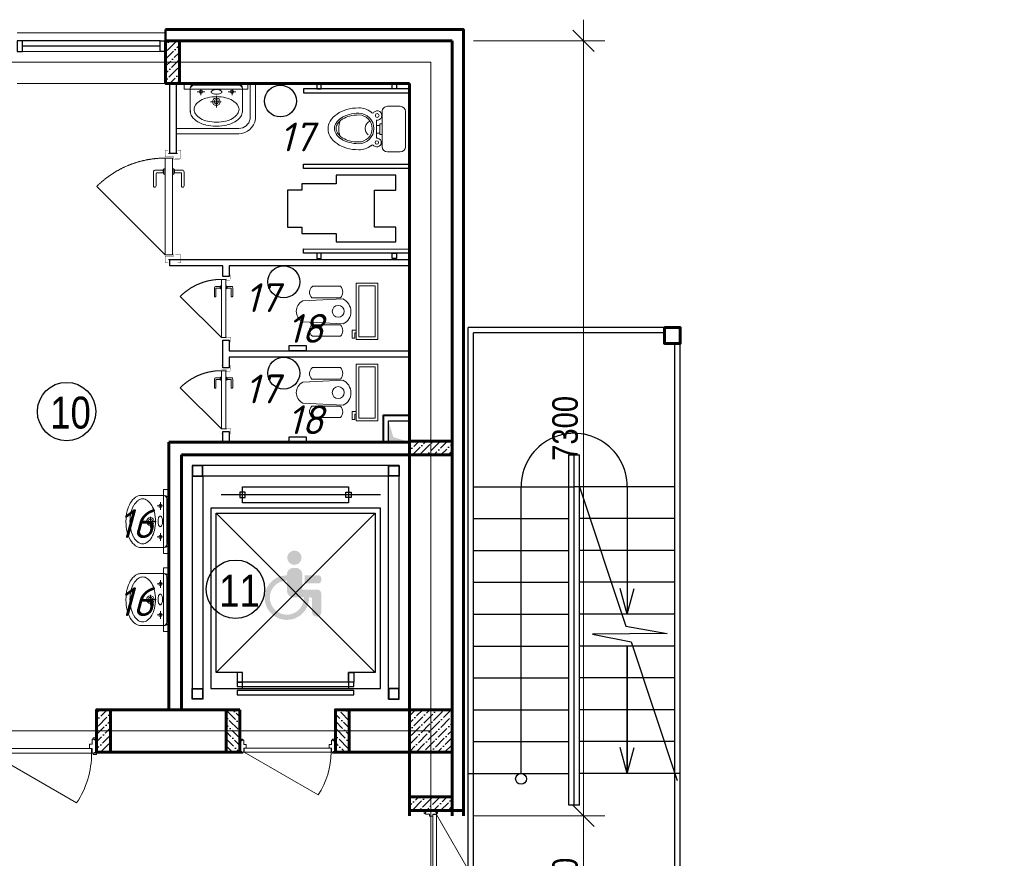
# Model space of a CAD drawing. Header units: millimetres. Extents: x -257011 to 237647566, y 2784933 to 6706507.
# Tile 140 of 256: x 9446608 to 9461863, y 5024255 to 5037242. Entities that reach past the tile are written whole.
import ezdxf

# ---------------------------------------------------------------- set-up
doc = ezdxf.new("R2010")
doc.units = ezdxf.units.MM
doc.header["$LTSCALE"] = 1000
doc.header["$PDMODE"] = 32
doc.header["$PDSIZE"] = 0.3
for name, pattern in [('ACAD_ISO10W100', [18, 12, -3, 0, -3]), ('Beruniy Xref$0$DASHED', [19.05, 12.7, -6.35]), ('штриховая', [0.75, 0.5, -0.25])]:
    doc.linetypes.add(name, pattern=pattern)
for name, color, linetype, lineweight in [('.', 7, 'Continuous', 15), ('Doors', 86, 'Continuous', 13), ('expl', 234, 'Continuous', 13), ('инвалиды', 250, 'Continuous', 40), ('Калонны', 20, 'Continuous', 25), ('Метал', 157, 'Continuous', 30), ('Размеры', 251, 'Continuous', 18), ('сантехника', 252, 'Continuous', 0)]:
    doc.layers.add(name, color=color, linetype=linetype, lineweight=lineweight)
doc.layers.add('АСО-Двери+Окна', color=7, linetype='Continuous', lineweight=20, true_color=0x0d21a0)
doc.layers.add('АСО-стены кирпич 380 мм', color=7, linetype='Continuous', lineweight=35, true_color=0x745739)
doc.styles.get("Standard").update_dxf_attribs({"font": 'ARIALN.TTF'})
doc.dimstyles.new('Санжар', dxfattribs={"dimtxt": 240, "dimasz": 200, "dimexe": 200, "dimexo": 200, "dimgap": 50, "dimtad": 1, "dimdec": 0, "dimtxsty": 'Standard', "dimblk": 'OBLIQUE', "dimcen": 2.5, "dimdle": 200, "dimclrd": 152, "dimclre": 152, "dimclrt": 152, "dimadec": 0, "dimazin": 0, "dimtfac": 1, "dimtdec": 0, "dimtmove": 0, "dimatfit": 3, "dimldrblk": 'OBLIQUE', "dimfxl": 0, "dimlwd": 0, "dimlwe": 0, "dimarcsym": 0})

# ---------------------------------------------------------------- blocks, each defined once
blk = doc.blocks.new('40')
at = {"ltscale": 60}
blk.add_line((16735239.2, -6956029.7), (16735314.3, -6956029.7), dxfattribs=at)
at = {"layer": 'Doors'}
for p, q in [((16734559.3, -6956029.7), (16735148.1, -6955689.8)), ((16735994.2, -6956029.7), (16735405.4, -6955689.8)), ((16734521.7, -6956019.7), (16734548.1, -6956019.7)), ((16734521.7, -6956029.7), (16734521.7, -6956019.7)), ((16734521.7, -6956029.7), (16734521.7, -6956134.6)), ((16734521.7, -6956029.7), (16734536.3, -6956029.7)), ((16734521.7, -6956029.7), (16734521.7, -6956029.7)), ((16734536.3, -6956029.7), (16734536.3, -6956034.4)), ((16734536.3, -6956034.4), (16734540.3, -6956034.4)), ((16734540.3, -6956029.7), (16734555.3, -6956029.7)), ((16734540.3, -6956029.7), (16734540.3, -6956034.4)), ((16734548.1, -6956029.7), (16734548.1, -6956019.7)), ((16734555.3, -6956029.7), (16734555.3, -6956063.3)), ((16734559.3, -6956029.7), (16735239.2, -6956029.7)), ((16734559.3, -6956029.7), (16734559.3, -6956063.3)), ((16735994.2, -6956029.7), (16735314.3, -6956029.7)), ((16735994.2, -6956029.7), (16735994.2, -6956063.3)), ((16735998.2, -6956029.7), (16735998.2, -6956063.3)), ((16736013.2, -6956029.7), (16735998.2, -6956029.7)), ((16736031.7, -6956019.7), (16736005.4, -6956019.7)), ((16736005.4, -6956029.7), (16736005.4, -6956019.7)), ((16736013.2, -6956029.7), (16736013.2, -6956034.4)), ((16736017.2, -6956034.4), (16736013.2, -6956034.4)), ((16736031.7, -6956029.7), (16736017.2, -6956029.7)), ((16736017.2, -6956029.7), (16736017.2, -6956034.4)), ((16736031.7, -6956029.7), (16736031.7, -6956019.7)), ((16736031.7, -6956029.7), (16736031.7, -6956134.6)), ((16736031.7, -6956029.7), (16736031.7, -6956029.7)), ((16734521.7, -6956134.6), (16734536.3, -6956134.6)), ((16734521.7, -6956134.6), (16734536.3, -6956134.6)), ((16734521.7, -6956134.6), (16734521.7, -6956134.6)), ((16734521.7, -6956134.6), (16734521.7, -6956144.7)), ((16734536.3, -6956134.6), (16734536.3, -6956130)), ((16734536.3, -6956130), (16734540.3, -6956130)), ((16734540.3, -6956134.6), (16734540.3, -6956130)), ((16734540.3, -6956134.6), (16734555.3, -6956134.6)), ((16734548.1, -6956134.6), (16734548.1, -6956144.7)), ((16734555.3, -6956063.3), (16735239.2, -6956063.3)), ((16734555.3, -6956096.9), (16734576.4, -6956096.9)), ((16734555.3, -6956096.9), (16734555.3, -6956134.6)), ((16734576.4, -6956063.3), (16734576.4, -6956096.9)), ((16735998.2, -6956063.3), (16734576.4, -6956063.3)), ((16735977.1, -6956063.3), (16735977.1, -6956096.9)), ((16735998.2, -6956096.9), (16735977.1, -6956096.9)), ((16735998.2, -6956096.9), (16735998.2, -6956134.6)), ((16736013.2, -6956134.6), (16735998.2, -6956134.6)), ((16736005.4, -6956134.6), (16736005.4, -6956144.7)), ((16736013.2, -6956134.6), (16736013.2, -6956130)), ((16736017.2, -6956130), (16736013.2, -6956130)), ((16736017.2, -6956134.6), (16736017.2, -6956130)), ((16736031.7, -6956134.6), (16736017.2, -6956134.6)), ((16736031.7, -6956134.6), (16736017.2, -6956134.6)), ((16736031.7, -6956134.6), (16736031.7, -6956134.6)), ((16736031.7, -6956134.6), (16736031.7, -6956144.7)), ((16734521.7, -6956144.7), (16734548.1, -6956144.7)), ((16736031.7, -6956144.7), (16736005.4, -6956144.7))]:
    blk.add_line(p, q, dxfattribs=at)
blk.add_ellipse((16734940.2, -6955962.8), major_axis=(-175.1, 462.6), ratio=0.632541, start_param=4.336202, end_param=5.088576, dxfattribs=at)
at = {"layer": 'Doors', "extrusion": (0, 0, -1)}
blk.add_ellipse((16735613.3, -6955962.8), major_axis=(175.1, 462.6), ratio=0.632541, start_param=4.336202, end_param=5.088576, dxfattribs=at)
blk = doc.blocks.new('iuluiluiliu')
at = {"layer": 'Doors'}
for p, q in [((577356.5, 791372.6), (577356.5, 791341.2)), ((577368.5, 791372.6), (577356.5, 791372.6)), ((577368.5, 791372.6), (577493.5, 791372.6)), ((577368.5, 791372.6), (577368.5, 791355.3)), ((577368.5, 791372.6), (577368.5, 791372.6)), ((577368.5, 791355.3), (577374, 791355.3)), ((577368.5, 791350.5), (577368.5, 791332.6)), ((577368.5, 791350.5), (577374, 791350.5)), ((577374, 791355.3), (577374, 791350.5)), ((577488, 791355.3), (577488, 791350.5)), ((577493.5, 791355.3), (577488, 791355.3)), ((577493.5, 791350.5), (577488, 791350.5)), ((577493.5, 791372.6), (577493.5, 791355.3)), ((577493.5, 791372.6), (577493.5, 791355.3)), ((577493.5, 791372.6), (577493.5, 791372.6)), ((577493.5, 791372.6), (577505.5, 791372.6)), ((577493.5, 791350.5), (577493.5, 791332.6)), ((577505.5, 791372.6), (577505.5, 791341.2)), ((577368.5, 791341.2), (577356.5, 791341.2)), ((577368.5, 791332.6), (577408.5, 791332.6)), ((577368.5, 790417.4), (577368.5, 791327.8)), ((577368.5, 791327.8), (577408.5, 791327.8)), ((577408.5, 791307.5), (577408.5, 791332.6)), ((577408.5, 790412.6), (577408.5, 791307.5)), ((577408.5, 791307.5), (577448.5, 791307.5)), ((577448.5, 791332.6), (577448.5, 791307.5)), ((577448.5, 791332.6), (577493.5, 791332.6)), ((577493.5, 791341.2), (577505.5, 791341.2)), ((577368.5, 790417.4), (576920.8, 791192.9)), ((577356.5, 790372.6), (577356.5, 790404)), ((577368.5, 790404), (577356.5, 790404)), ((577368.5, 790417.4), (577408.5, 790417.4)), ((577368.5, 790412.6), (577408.5, 790412.6)), ((577368.5, 790394.8), (577368.5, 790412.6)), ((577368.5, 790394.8), (577374, 790394.8)), ((577368.5, 790372.6), (577368.5, 790389.9)), ((577368.5, 790389.9), (577374, 790389.9)), ((577374, 790389.9), (577374, 790394.8)), ((577408.5, 790437.8), (577448.5, 790437.8)), ((577448.5, 790412.6), (577448.5, 790437.8)), ((577448.5, 790412.6), (577493.5, 790412.6)), ((577493.5, 790394.8), (577488, 790394.8)), ((577488, 790389.9), (577488, 790394.8)), ((577493.5, 790389.9), (577488, 790389.9)), ((577493.5, 790394.8), (577493.5, 790412.6)), ((577493.5, 790404), (577505.5, 790404)), ((577493.5, 790372.6), (577493.5, 790389.9)), ((577493.5, 790372.6), (577493.5, 790389.9)), ((577505.5, 790372.6), (577505.5, 790404)), ((577368.5, 790372.6), (577356.5, 790372.6)), ((577368.5, 790372.6), (577493.5, 790372.6)), ((577368.5, 790372.6), (577368.5, 790372.6)), ((577493.5, 790372.6), (577493.5, 790372.6)), ((577493.5, 790372.6), (577505.5, 790372.6))]:
    blk.add_line(p, q, dxfattribs=at)
blk.add_arc((577368.5, 790517.4), 810.4, 90, 123.53724, dxfattribs=at)
blk = doc.blocks.new('_Oblique')
at = {"color": 0, "linetype": 'ByBlock', "lineweight": -2}
blk.add_line((-0.5, -0.5), (0.5, 0.5), dxfattribs=at)
blk = doc.blocks.new('*D1990')
at = {"color": 152, "lineweight": 0, "ltscale": 100, "transparency": 16777216}
for p, q in [((9763181.8, 5081172.3), (9763181.8, 5082972.3)), ((9762143.6, 5082772.3), (9763381.8, 5082772.3)), ((9762143.6, 5081372.3), (9763381.8, 5081372.3))]:
    blk.add_line(p, q, dxfattribs=at)
at = {"layer": 'Defpoints', "color": 0, "lineweight": 50, "ltscale": 100, "transparency": 16777216}
for p in [(9761943.6, 5082772.3), (9763181.8, 5082772.3), (9761943.6, 5081372.3)]:
    blk.add_point(p, dxfattribs=at)
at = {"color": 152, "lineweight": 0, "ltscale": 100, "transparency": 16777216, "xscale": 200, "yscale": 200, "zscale": 200}
for p, rotation in [((9763181.8, 5082772.3), 90), ((9763181.8, 5081372.3), 270)]:
    blk.add_blockref('_Oblique', p, dxfattribs=dict(at, rotation=rotation))
at = {"color": 152, "ltscale": 100, "transparency": 16777216, "insert": (9763009.3, 5082072.3), "char_height": 240, "attachment_point": 5, "rotation": 90}
blk.add_mtext('1400', dxfattribs=at)
blk = doc.blocks.new('*D1991')
at = {"color": 152, "lineweight": 0, "ltscale": 100, "transparency": 16777216}
for p, q in [((9763181.8, 5082572.3), (9763181.8, 5090272.3)), ((9762143.6, 5090072.3), (9763381.8, 5090072.3)), ((9762143.6, 5082772.3), (9763381.8, 5082772.3))]:
    blk.add_line(p, q, dxfattribs=at)
at = {"layer": 'Defpoints', "color": 0, "lineweight": 50, "ltscale": 100, "transparency": 16777216}
for p in [(9761943.6, 5090072.3), (9763181.8, 5090072.3), (9761943.6, 5082772.3)]:
    blk.add_point(p, dxfattribs=at)
at = {"color": 152, "lineweight": 0, "ltscale": 100, "transparency": 16777216, "xscale": 200, "yscale": 200, "zscale": 200}
for p, rotation in [((9763181.8, 5090072.3), 90), ((9763181.8, 5082772.3), 270)]:
    blk.add_blockref('_Oblique', p, dxfattribs=dict(at, rotation=rotation))
at = {"color": 152, "ltscale": 100, "transparency": 16777216, "insert": (9763009.3, 5086422.3), "char_height": 240, "attachment_point": 5, "rotation": 90}
blk.add_mtext('7300', dxfattribs=at)
blk = doc.blocks.new('A$C261F7906')
at = {"layer": 'сантехника'}
for p, q in [((31.2, 151.7), (31.2, 417)), ((139.3, 146.3), (139.3, 417)), ((168.7, 60.2), (148.2, 441.9)), ((385.1, 439.1), (364.7, 60.2)), ((394.2, 146.3), (394.2, 417)), ((502.2, 151.7), (502.2, 417))]:
    blk.add_line(p, q, dxfattribs=at)
for points in [[(533.4, 768.4), (533.4, 565.2), (0, 565.2), (0, 768.4)], [(508.4, 743.4), (508.4, 590.2), (25, 590.2), (25, 743.4)]]:
    blk.add_lwpolyline(points, close=True, dxfattribs=at)
blk.add_lwpolyline([(88.9, 565.2), (88.9, 527.1), (12.7, 527.1), (12.7, 552.5), (63.5, 552.5), (63.5, 565.2)], dxfattribs=at)
blk.add_circle((266.7, 394.8), 56.3, dxfattribs=at)
for centre, radius, start, end in [((85.2, 355.2), 82.1, 48.78504, 131.14502), ((448.2, 355.2), 82.1, 48.85498, 131.21496), ((87.6, 195.9), 71.6, 218.08271, 316.17272), ((445.8, 195.9), 71.6, 223.82728, 321.91729)]:
    blk.add_arc(centre, radius, start, end, dxfattribs=at)
for centre, major_axis, ratio, start_param, end_param in [((268.1, 387.4), (-111.3, 70.6), 0.957892, 4.142259, 6.427427), ((266.7, 138), (0, 138), 0.859529, 2.169462, 4.113723)]:
    blk.add_ellipse(centre, major_axis=major_axis, ratio=ratio, start_param=start_param, end_param=end_param, dxfattribs=at)
blk = doc.blocks.new('Раковина')
at = {"layer": 'сантехника'}
for p, q in [((-273, -142), (-273, 109)), ((273, 109), (273, -142)), ((49, 1), (-63, 1)), ((0, -61), (0, 61)), ((-161, -127), (-161, -70)), ((164, -127), (164, -70)), ((-240, -172), (0, -172)), ((0, -192), (-223, -192)), ((-121, -104), (-201, -104)), ((240, -172), (0, -172)), ((223, -192), (0, -192)), ((204, -104), (124, -104))]:
    blk.add_line(p, q, dxfattribs=at)
for centre, radius in [((0, 1), 39.9), ((0, 1), 22.4), ((-161, -104), 17.1), ((164, -104), 17.1)]:
    blk.add_circle(centre, radius, dxfattribs=at)
for centre, radius, start, end in [((-96, 40), 197, 119.663, 143.9722), ((-39, -60), 312, 103.2739, 119.663), ((-2, -218), 475, 90, 103.2739), ((2, -197), 412, 90, 103.2739), ((-2, -218), 475, 89.7855, 90), ((2, -218), 475, 90, 90.2145), ((2, -218), 475, 76.7261, 90), ((2, -197), 412, 76.7261, 90), ((39, -60), 312, 60.337, 76.7261), ((96, 40), 197, 36.0278, 60.337), ((-181, 102), 91.5, 143.9722, 180), ((-154, 81), 79.4, 143.9722, 180), ((-80, 27), 171, 119.663, 143.9722), ((-31, -59), 271, 103.2739, 119.663), ((34, -59), 271, 60.337, 76.7261), ((83, 27), 171, 36.0278, 60.337), ((158, 81), 79.4, 0, 36.0278), ((181, 102), 91.5, 0, 36.0278), ((-181, 102), 91.5, 180, 184.1196), ((-154, 81), 79.4, 180, 216.0278), ((-80, 135), 171, 216.0278, 240.337), ((83, 135), 171, 299.663, 323.9722), ((158, 81), 79.4, 323.9722, 0), ((181, 102), 91.5, 355.8804, 0), ((-31, 222), 271, 240.337, 256.7261), ((2, 359), 412, 256.7261, 270), ((-43, -103), 11.5, 136.143, 180), ((-43, -103), 11.5, 180, 223.857), ((-22, -123), 40.8, 113.3198, 136.143), ((-8, -156), 76.8, 100.124, 113.3198), ((2, -209), 130, 90, 100.124), ((2, 359), 412, 270, 283.2739), ((2, -209), 130, 79.876, 90), ((11, -156), 76.8, 66.6802, 79.876), ((25, -123), 40.8, 43.857, 66.6802), ((46, -103), 11.5, 0, 43.857), ((46, -103), 11.5, 316.143, 0), ((34, 222), 271, 283.2739, 299.663), ((-236, -135), 37.1, 180, 270), ((-223, -142), 50, 180, 270), ((-22, -82), 40.8, 223.857, 246.6802), ((-8, -49), 76.8, 246.6802, 259.876), ((2, 3), 130, 259.876, 270), ((2, 3), 130, 270, 280.124), ((11, -49), 76.8, 280.124, 293.3198), ((25, -82), 40.8, 293.3198, 316.143), ((223, -142), 50, 270, 0), ((236, -135), 37.1, 270, 0)]:
    blk.add_arc(centre, radius, start, end, dxfattribs=at)
blk = doc.blocks.new('*U1481')
at = {"color": 0, "linetype": 'Beruniy Xref$0$DASHED'}
blk.add_line((-193.5, 2.5), (-141.88, 54.12), dxfattribs=at)
at = {"color": 0}
for p, q in [((-131, 11.3), (-141.5, 11.3)), ((-141.5, 9.3), (-132, 9.3)), ((-131.5, 8.8), (-131.5, 4.1)), ((-129.5, 4.1), (-129.5, 9.8)), ((-197, 0), (-197, -6.86)), ((-132.5, 2.5), (-132.5, 3.5)), ((-132.5, 3.5), (-128.5, 3.5)), ((-128.5, 2.5), (-132.5, 2.5)), ((-132, 3.6), (-132, 3.5)), ((-129.5, 4.1), (-131.5, 4.1)), ((-129, 3.5), (-129, 3.6)), ((-128.5, 3.5), (-128.5, 2.5)), ((-117, 0), (-117, -6.86)), ((-132.5, -3), (-132.5, -4)), ((-132.5, -4), (-128.5, -4)), ((-132, -4.1), (-132, -4)), ((-131.5, -9.3), (-131.5, -4.6)), ((-129.5, -4.6), (-131.5, -4.6)), ((-129.5, -4.6), (-129.5, -10.3)), ((-129, -4), (-129, -4.1)), ((-128.5, -4), (-128.5, -3)), ((-141.5, -9.8), (-132, -9.8)), ((-131, -11.8), (-141.5, -11.8))]:
    blk.add_line(p, q, dxfattribs=at)
at = {"color": 0, "const_width": 0.2}
for points in [[(-199.5, 0), (-199.5, 2.5), (-194.5, 2.5), (-194.5, -4), (-192.5, -4), (-192.5, -8.5)], [(-114.5, 0), (-114.5, 2.5), (-119.5, 2.5), (-119.5, -4), (-121.5, -4), (-121.5, -8.5)], [(-193.5, -5), (-193.5, -9.36), (-199.5, -9.36), (-199.5, -6.86)], [(-120.5, -5), (-120.5, -9.36), (-114.5, -9.36), (-114.5, -6.86)]]:
    blk.add_lwpolyline(points, dxfattribs=at)
at = {"color": 0}
blk.add_lwpolyline([(-193.5, -3), (-193.5, 2.5), (-120.5, 2.5), (-120.5, -3), (-193.5, -3)], dxfattribs=at)
at = {"color": 0, "linetype": 'Beruniy Xref$0$DASHED'}
blk.add_arc((-193.5, 2.5), 73, 0, 45, dxfattribs=at)
at = {"color": 0}
for centre, radius, start, end in [((-141.5, 10.3), 1, 90, 270), ((-132, 8.8), 0.5, 0, 90), ((-131, 9.8), 1.5, 0, 90), ((-131.5, 3.6), 0.5, 90, 180), ((-129.5, 3.6), 0.5, 0, 90), ((-131.5, -4.1), 0.5, 180, 270), ((-129.5, -4.1), 0.5, 270, 0), ((-141.5, -10.8), 1, 90, 270), ((-132, -9.3), 0.5, 270, 0), ((-131, -10.3), 1.5, 270, 0)]:
    blk.add_arc(centre, radius, start, end, dxfattribs=at)
blk = doc.blocks.new('42')
at = {"layer": 'сантехника', "lineweight": 15, "ltscale": 5}
for p, q in [((16810563.9, -7009132.9), (16810563.9, -7008802.9)), ((16810563.9, -7009132.9), (16810563.9, -7008802.9)), ((16810613.9, -7008752.9), (16810733.9, -7008752.9)), ((16810613.9, -7008752.9), (16810733.9, -7008752.9)), ((16810783.9, -7008802.9), (16810783.9, -7009132.9)), ((16810783.9, -7008802.9), (16810783.9, -7009132.9)), ((16810836.8, -7008930.3), (16810836.8, -7008883.1)), ((16810836.8, -7008930.3), (16810836.8, -7008883.1)), ((16810783.9, -7008918.1), (16810804.6, -7008918.1)), ((16810783.9, -7009017.7), (16810783.9, -7008918.1)), ((16810783.9, -7008918.1), (16810804.6, -7008918.1)), ((16810783.9, -7009017.7), (16810783.9, -7008918.1)), ((16810804.6, -7008918.1), (16810804.6, -7008930.3)), ((16810804.6, -7008918.1), (16810804.6, -7008930.3)), ((16810804.6, -7008930.3), (16810836.8, -7008930.3)), ((16810804.6, -7008930.3), (16810804.6, -7009002)), ((16810804.6, -7008930.3), (16810836.8, -7008930.3)), ((16810804.6, -7008930.3), (16810804.6, -7009002)), ((16810836.8, -7009002), (16810836.8, -7008930.3)), ((16810836.8, -7009002), (16810836.8, -7008930.3)), ((16810804.6, -7009017.7), (16810783.9, -7009017.7)), ((16810804.6, -7009017.7), (16810783.9, -7009017.7)), ((16810804.6, -7009002), (16810804.6, -7009017.7)), ((16810838.9, -7009002), (16810804.6, -7009002)), ((16810804.6, -7009002), (16810804.6, -7009017.7)), ((16810838.9, -7009002), (16810804.6, -7009002)), ((16810836.8, -7009053.1), (16810836.8, -7009002)), ((16810836.8, -7009053.1), (16810836.8, -7009002)), ((16810733.9, -7009182.9), (16810613.9, -7009182.9)), ((16810733.9, -7009182.9), (16810613.9, -7009182.9))]:
    blk.add_line(p, q, dxfattribs=at)
for centre, radius in [((16810833.5, -7008841.6), 16.8), ((16810833.5, -7008841.6), 16.8), ((16810829.9, -7009096.1), 17.7), ((16810829.9, -7009096.1), 17.7)]:
    blk.add_circle(centre, radius, dxfattribs=at)
for centre, radius, start, end in [((16810613.9, -7008802.9), 50, 90, 180), ((16810613.9, -7008802.9), 50, 90, 180), ((16810733.9, -7008802.9), 50, 0, 90), ((16810733.9, -7008802.9), 50, 0, 90), ((16810833.5, -7008841.6), 41.7, 46.35612, 274.52336), ((16810833.5, -7008841.6), 41.7, 46.35612, 274.52336), ((16811005, -7008970.5), 197.2, 90, 126.62756), ((16811005, -7008970.5), 197.2, 90, 126.62756), ((16811005, -7008970.5), 197.2, 90, 126.62756), ((16811005, -7008970.5), 197.2, 90, 126.62756), ((16811005, -7009191.7), 418.4, 74.15338, 90), ((16811005, -7009191.7), 418.4, 74.15338, 90), ((16811005, -7009191.7), 418.4, 74.15338, 90), ((16811005, -7009191.7), 418.4, 74.15338, 90), ((16811035.9, -7009082.9), 305.2, 55.5781, 74.15338), ((16811005, -7008974.1), 143.4, 90, 270), ((16811005, -7008974.1), 143.4, 90, 270), ((16810875.1, -7008804), 14.8, 210.13159, 329.86841), ((16810875.1, -7008804), 14.8, 210.13159, 329.86841), ((16811005, -7008974.1), 127.3, 90, 270), ((16811005, -7008974.1), 127.3, 90, 270), ((16811005, -7009191.8), 361.1, 75.39607, 90), ((16811005, -7009191.8), 361.1, 75.39607, 90), ((16811005, -7009199), 352.3, 76.03958, 90), ((16811005, -7009199), 352.3, 76.03958, 90), ((16811032.6, -7009088), 237.8, 59.02951, 76.03958), ((16811032.6, -7009088), 237.8, 59.02951, 76.03958), ((16811033, -7009084.4), 250.1, 57.82878, 75.39607), ((16811033, -7009084.4), 250.1, 57.82878, 75.39607), ((16811074.6, -7009017.9), 156.2, 34.61235, 59.02951), ((16811074.6, -7009017.9), 156.2, 34.61235, 59.02951), ((16811075.6, -7009016.6), 170.1, 33.36464, 57.82878), ((16811075.6, -7009016.6), 170.1, 33.36464, 57.82878), ((16811083.1, -7009014), 221.7, 31.15077, 55.5781), ((16810858.9, -7008981.6), 86.5, 26.34532, 50.08984), ((16810858.9, -7008981.6), 86.5, 26.34532, 50.08984), ((16810873.2, -7008974.5), 70.5, 0, 26.34532), ((16810873.2, -7008974.5), 70.5, 0, 26.34532), ((16810873.2, -7008974.5), 70.5, 333.65468, 0), ((16810873.2, -7008974.5), 70.5, 333.65468, 0), ((16810980.2, -7008972.3), 213, 339.99951, 18.48455), ((16810980.2, -7008972.3), 213, 339.99951, 18.48455), ((16811138.2, -7008974.1), 78.9, 0, 34.61235), ((16811138.2, -7008974.1), 78.9, 0, 34.61235), ((16811138.2, -7008974.1), 78.9, 325.38765, 0), ((16811138.2, -7008974.1), 78.9, 325.38765, 0), ((16811140.3, -7008974.1), 92.6, 0, 33.36464), ((16811140.3, -7008974.1), 92.6, 0, 33.36464), ((16811140.3, -7008974.1), 92.6, 326.63536, 0), ((16811140.3, -7008974.1), 92.6, 326.63536, 0), ((16811155.1, -7008970.5), 137.7, 0, 31.15077), ((16811155.1, -7008970.5), 137.7, 328.84923, 0), ((16810829.9, -7009096.1), 43.6, 80.82075, 316.57286), ((16810829.9, -7009096.1), 43.6, 80.82075, 316.57286), ((16810849.6, -7008956.3), 101, 299.23771, 309.91016), ((16810849.6, -7008956.3), 101, 299.23771, 309.91016), ((16810858.9, -7008967.4), 86.5, 309.91016, 333.65468), ((16810858.9, -7008967.4), 86.5, 309.91016, 333.65468), ((16811032.6, -7008860.1), 237.8, 283.96042, 300.97049), ((16811032.6, -7008860.1), 237.8, 283.96042, 300.97049), ((16811033, -7008863.7), 250.1, 284.60393, 302.17122), ((16811033, -7008863.7), 250.1, 284.60393, 302.17122), ((16811074.6, -7008930.2), 156.2, 300.97049, 325.38765), ((16811074.6, -7008930.2), 156.2, 300.97049, 325.38765), ((16811075.6, -7008931.5), 170.1, 302.17122, 326.63536), ((16811075.6, -7008931.5), 170.1, 302.17122, 326.63536), ((16811083.1, -7008927), 221.7, 304.4219, 328.84923), ((16811083.1, -7008927), 221.7, 304.4219, 328.84923), ((16810613.9, -7009132.9), 50, 180, 270), ((16810613.9, -7009132.9), 50, 180, 270), ((16810733.9, -7009132.9), 50, 270, 0), ((16810733.9, -7009132.9), 50, 270, 0), ((16810873.9, -7009130.9), 13.6, 20.6387, 159.3613), ((16810873.9, -7009130.9), 13.6, 20.6387, 159.3613), ((16811005, -7008970.5), 197.2, 233.37244, 270), ((16811005, -7008970.5), 197.2, 233.37244, 270), ((16811005, -7008749.1), 352.3, 270, 283.96042), ((16811005, -7008749.1), 352.3, 270, 283.96042), ((16811005, -7008756.3), 361.1, 270, 284.60393), ((16811005, -7008756.3), 361.1, 270, 284.60393), ((16811005, -7008749.3), 418.4, 270, 285.84662), ((16811005, -7008749.3), 418.4, 270, 285.84662), ((16811035.9, -7008858.1), 305.2, 285.84662, 304.4219), ((16811035.9, -7008858.1), 305.2, 285.84662, 304.4219)]:
    blk.add_arc(centre, radius, start, end, dxfattribs=at)
at = {"layer": 'сантехника', "lineweight": 5}
for centre, radius, start, end in [((16811035.9, -7009082.9), 305.2, 55.5781, 74.15338), ((16811083.1, -7009014), 221.7, 31.15077, 55.5781)]:
    blk.add_arc(centre, radius, start, end, dxfattribs=at)
blk = doc.blocks.new('ergerddd')
at = {"ltscale": 100}
for p, q in [((-561938.1, 1436587.7), (-561500.4, 1435274.4)), ((-561500.4, 1435274.4), (-561110.4, 1435205.3)), ((-561110.4, 1435205.3), (-561814.4, 1435198.2)), ((-561814.4, 1435198.2), (-561451.5, 1435127.9)), ((-561451.5, 1435127.9), (-561016.1, 1433821.8))]:
    blk.add_line(p, q, dxfattribs=at)
at = {"layer": 'expl', "lineweight": 30}
for p, q in [((-561488.1, 1435387.7), (-561555.3, 1435630.7)), ((-561488.1, 1435387.7), (-561420.9, 1435630.7)), ((-561488.1, 1433887.7), (-561488.1, 1435087.7)), ((-561488.1, 1433887.7), (-561555.3, 1434130.7)), ((-561488.1, 1433887.7), (-561420.9, 1434130.7))]:
    blk.add_line(p, q, dxfattribs=at)
blk = doc.blocks.new('werfsdsss')
at = {"ltscale": 100}
for p, q in [((-579749.3, 1431155.2), (-579749.3, 1437355.2)), ((-577749.3, 1437355.2, 0), (-579749.3, 1437355.2, 0)), ((-579699.3, 1433155.2), (-579699.3, 1437305.2)), ((-577899.3, 1437305.2, 0), (-579699.3, 1437305.2, 0)), ((-577749.3, 1431155.2, 0), (-577749.3, 1437355.2, 0)), ((-577799.3, 1431305.2, 0), (-577799.3, 1437205.2, 0)), ((-578799.3, 1432855.2), (-578799.3, 1436155.2)), ((-578799.3, 1436155.2, 0), (-578699.3, 1436155.2, 0)), ((-578749.3, 1432855.2), (-578749.3, 1436155.2)), ((-578699.3, 1432855.2), (-578699.3, 1436155.2)), ((-579699.3, 1435855.2), (-578799.3, 1435855.2)), ((-578799.3, 1435855.2), (-578749.3, 1435855.2)), ((-578699.3, 1435855.2), (-578749.3, 1435855.2)), ((-577799.3, 1435855.2), (-578699.3, 1435855.2)), ((-579699.3, 1435555.2), (-578799.3, 1435555.2)), ((-577799.3, 1435555.2), (-578699.3, 1435555.2)), ((-579699.3, 1435255.2), (-578799.3, 1435255.2)), ((-577799.3, 1435255.2), (-578699.3, 1435255.2)), ((-579699.3, 1434955.2), (-578799.3, 1434955.2)), ((-577799.3, 1434955.2), (-578699.3, 1434955.2)), ((-579699.3, 1434655.2), (-578799.3, 1434655.2)), ((-577799.3, 1434655.2), (-578699.3, 1434655.2)), ((-579699.3, 1434355.2), (-578799.3, 1434355.2)), ((-577799.3, 1434355.2), (-578699.3, 1434355.2)), ((-579699.3, 1434055.2), (-578799.3, 1434055.2)), ((-577799.3, 1434055.2), (-578699.3, 1434055.2)), ((-579699.3, 1433755.2), (-578799.3, 1433755.2)), ((-577799.3, 1433755.2), (-578699.3, 1433755.2)), ((-579699.3, 1433455.2), (-578799.3, 1433455.2)), ((-577799.3, 1433455.2), (-578699.3, 1433455.2)), ((-579749.3, 1433155.2), (-578799.3, 1433155.2)), ((-579699.3, 1431205.2), (-579699.3, 1433155.2)), ((-577749.3, 1433155.2), (-578699.3, 1433155.2)), ((-578699.3, 1432855.2), (-578799.3, 1432855.2)), ((-579699.3, 1431205.2), (-577899.3, 1431205.2)), ((-579749.3, 1431155.2), (-577749.3, 1431155.2))]:
    blk.add_line(p, q, dxfattribs=at)
at = {"layer": 'expl', "lineweight": 30}
for p, q in [((-579249.3, 1433155.2), (-579249.3, 1435855.2)), ((-578249.3, 1435855.2), (-578249.3, 1434655.2)), ((-578249.3, 1434355.2), (-578249.3, 1433155.2)), ((-578249.3, 1433155.2), (-578316.4, 1433398.2)), ((-578249.3, 1433155.2), (-578182.1, 1433398.2))]:
    blk.add_line(p, q, dxfattribs=at)
blk.add_circle((-579249.3, 1433103.8), 51.4, dxfattribs=at)
blk.add_arc((-578749.3, 1435858.9, 0), 500, 359.57578, 180.42422, dxfattribs=at)
at = {"layer": 'Размеры', "lineweight": 60, "ltscale": 5, "elevation": 0}
blk.add_lwpolyline([(-577899.3, 1437355.2), (-577899.3, 1437205.2), (-577749.3, 1437205.2), (-577749.3, 1437355.2)], close=True, dxfattribs=at)
at = {"layer": 'Размеры', "lineweight": 60, "ltscale": 5}
blk.add_lwpolyline([(-577899.3, 1431305.2), (-577899.3, 1431155.2), (-577749.3, 1431155.2), (-577749.3, 1431305.2)], close=True, dxfattribs=at)
at = {"lineweight": 60}
blk.add_blockref('ergerddd', (-16761.2, -732.5), dxfattribs=at)
blk = doc.blocks.new('njmghn')
at = {"layer": '.', "lineweight": 60, "ltscale": 100}
h = blk.add_hatch(color=251, dxfattribs=at)
h.dxf.hatch_style = 1
h.paths.add_polyline_path([(9761543.6, 5086293.5), (9761343.6, 5086292.3), (9761343.6, 5086492.3), (9761389.6, 5086340.3)])
at = {"ltscale": 100}
h = blk.add_hatch(dxfattribs=at)
h.set_pattern_fill('ANSI36', color=256, scale=15, style=0)
h.set_pattern_definition([(45, (9868315.847, 4354172.813), (25.2569703, 92.6088912), [119.0625, -23.8125, 0, -23.8125])])
h.paths.add_polyline_path([(9759373.6, 5090072.3), (9759243.6, 5090072.3), (9759243.6, 5089672.3), (9759373.6, 5089672.3)])
h = blk.add_hatch(dxfattribs=at)
h.set_pattern_fill('ANSI36', color=256, scale=15, style=0)
h.set_pattern_definition([(45, (9743850, 3846885.33), (25.2569703, 92.6088912), [119.0625, -23.8125, 0, -23.8125])])
h.paths.add_polyline_path([(9761943.6, 5086302.3), (9761943.6, 5086172.3), (9761543.6, 5086172.3), (9761543.6, 5086302.3)])
h = blk.add_hatch(dxfattribs=at)
h.set_pattern_fill('ANSI36', color=256, scale=15, style=0)
h.set_pattern_definition([(45, (9873995.847, 4349963.28), (25.2569703, 92.6088912), [119.0625, -23.8125, 0, -23.8125])])
h.paths.add_polyline_path([(9758593.6, 5083372.3), (9758723.6, 5083372.3), (9758723.6, 5083772.3), (9758593.6, 5083772.3)])
h = blk.add_hatch(dxfattribs=at)
h.set_pattern_fill('ANSI36', color=256, scale=15, angle=270, style=0)
h.set_pattern_definition([(315, (8499871.655, 5160917.02), (92.6088912, -25.2569703), [119.0625, -23.8125, 0, -23.8125])])
h.paths.add_polyline_path([(9759813.6, 5083772.3), (9759943.6, 5083772.3), (9759943.6, 5083372.3), (9759813.6, 5083372.3)])
h = blk.add_hatch(dxfattribs=at)
h.set_pattern_fill('ANSI36', color=256, scale=15, angle=270, style=0)
h.set_pattern_definition([(315, (8501201.655, 5160917.02), (92.6088912, -25.2569703), [119.0625, -23.8125, 0, -23.8125])])
h.paths.add_polyline_path([(9760843.6, 5083772.3), (9760973.6, 5083772.3), (9760973.6, 5083372.3), (9760843.6, 5083372.3)])
h = blk.add_hatch(dxfattribs=at)
h.set_pattern_fill('ANSI36', color=256, scale=15, style=0)
h.set_pattern_definition([(45, (-7310218.965, 14266602.263), (25.25697034, 92.60889125), [119.0625, -23.8125, 0, -23.8125])])
h.paths.add_polyline_path([(9761943.6, 5083772.3), (9761543.6, 5083772.3), (9761543.6, 5083372.3), (9761943.6, 5083372.3)])
h = blk.add_hatch(dxfattribs=at)
h.set_pattern_fill('ANSI36', color=256, scale=15, style=0)
h.set_pattern_definition([(45, (9747250, 3848420.33), (25.2569703, 92.6088912), [119.0625, -23.8125, 0, -23.8125])])
h.paths.add_polyline_path([(9761543.6, 5082822.3), (9761543.6, 5082952.3), (9761943.6, 5082952.3), (9761943.6, 5082822.3)])
at = {"layer": 'инвалиды', "lineweight": 0, "ltscale": 200, "true_color": 0xfab905}
h = blk.add_hatch(color=40, dxfattribs=at)
h.paths.add_polyline_path([(9760387.6, 5085047.9, -0.414214), (9760447.6, 5085107.9), (9760471.6, 5085107.9, -0.414214), (9760531.6, 5085047.9), (9760531.6, 5084904.1), (9760672.2, 5084904.1, -0.414214), (9760709.7, 5084866.6), (9760709.7, 5084687.7, -0.414214), (9760672.2, 5084650.2), (9760662, 5084650.2, -0.414214), (9760624.5, 5084687.7), (9760624.5, 5084815.6, 0.414214), (9760609.5, 5084830.6), (9760447.6, 5084830.6, -0.414214), (9760387.6, 5084890.6)])
h.paths.add_polyline_path([(9760555.1, 5085038.9), (9760681, 5085038.9, -0.414214), (9760711, 5085008.9), (9760711, 5084991.7, -0.414214), (9760681, 5084961.7), (9760555.1, 5084961.7)])
h.paths.add_polyline_path([(9760387.6, 5085038), (9760387.6, 5084988.5, 2.454646), (9760546.8, 5084830.6), (9760596.2, 5084830.6, -2.445012)])
h.paths.add_polyline_path([(9760389.9, 5085204.1, -1), (9760524.9, 5085204.1, -1)])
at = {"lineweight": 9, "ltscale": 100}
for p, q in [((9759243.6, 5090147.3), (9757843.6, 5090147.3)), ((9759243.6, 5089672.3), (9757843.6, 5089672.3))]:
    blk.add_line(p, q, dxfattribs=at)
at = {"color": 251, "lineweight": 50, "ltscale": 100, "true_color": 0x4a4a4a}
blk.add_line((9759243.6, 5090072.3), (9759243.6, 5090179.3), dxfattribs=at)
at = {"color": 5}
for p, q in [((9759193.6, 5090072.3), (9757893.6, 5090072.3)), ((9759193.6, 5090022.3), (9757893.6, 5090022.3))]:
    blk.add_line(p, q, dxfattribs=at)
at = {"lineweight": 60, "ltscale": 100}
for p, q in [((9761943.6, 5090072.3), (9759243.6, 5090072.3)), ((9759243.6, 5089672.3), (9759243.6, 5090072.3)), ((9761943.6, 5082772.3), (9761943.6, 5090072.3)), ((9761543.6, 5089672.3), (9759243.6, 5089672.3)), ((9761543.6, 5082772.3), (9761543.6, 5089672.3)), ((9761543.6, 5086292.3), (9759273.6, 5086292.3)), ((9759273.6, 5086292.3), (9759273.6, 5083772.3)), ((9761543.6, 5086172.3), (9759393.6, 5086172.3)), ((9759393.6, 5086172.3), (9759393.6, 5083772.3)), ((9758593.6, 5083772.3), (9759943.6, 5083772.3)), ((9758593.6, 5083772.3), (9758593.6, 5083372.3)), ((9759943.6, 5083772.3), (9759943.6, 5083372.3)), ((9759943.6, 5083372.3), (9759943.6, 5083772.3)), ((9760843.6, 5083372.3), (9760843.6, 5083772.3)), ((9760973.6, 5083772.3), (9761543.6, 5083772.3)), ((9758593.6, 5083372.3), (9759943.6, 5083372.3)), ((9760973.6, 5083372.3), (9761543.6, 5083372.3)), ((9761943.6, 5082822.3), (9761543.6, 5082822.3))]:
    blk.add_line(p, q, dxfattribs=at)
at = {"color": 5, "lineweight": 0}
blk.add_line((9759193.6, 5089972.3), (9757893.6, 5089972.3), dxfattribs=at)
at = {"color": 1, "linetype": 'ACAD_ISO10W100', "lineweight": 9, "ltscale": 100}
for p, q in [((9761743.6, 5089872.3), (9734743.6, 5089872.3)), ((9761743.6, 5089872.3), (9761743.6, 5074272.3)), ((9761743.6, 5083572.3), (9734743.6, 5083572.3))]:
    blk.add_line(p, q, dxfattribs=at)
at = {"color": 252, "lineweight": 60, "ltscale": 100}
for points in [[(9762050.6, 5082772.3), (9762050.6, 5090179.3), (9759243.6, 5090179.3)], [(9762050.6, 5082822.3), (9761943.6, 5082822.3)]]:
    blk.add_lwpolyline(points, dxfattribs=at)
at = {"color": 32, "lineweight": 30, "ltscale": 100}
blk.add_lwpolyline([(9762043.6, 5082772.3), (9762043.6, 5090172.3), (9759243.6, 5090172.3)], dxfattribs=at)
at = {"color": 5}
for points in [[(9757843.6, 5089972.3), (9757893.6, 5089972.3), (9757893.6, 5090072.3), (9757843.6, 5090072.3)], [(9759243.6, 5089972.3), (9759193.6, 5089972.3), (9759193.6, 5090072.3), (9759243.6, 5090072.3)]]:
    blk.add_lwpolyline(points, close=True, dxfattribs=at)
at = {"lineweight": 0, "ltscale": 100}
for points in [[(9760019.7, 5089618.5), (9760019.7, 5089668.5), (9759419.7, 5089668.5), (9759419.7, 5089618.5)], [(9759273.6, 5085845.3), (9759223.6, 5085845.3), (9759223.6, 5085245.3), (9759273.6, 5085245.3)], [(9759273.6, 5085109.9), (9759223.6, 5085109.9), (9759223.6, 5084509.9), (9759273.6, 5084509.9)]]:
    blk.add_lwpolyline(points, close=True, dxfattribs=at)
for points in [[(9760040.1, 5089672.3), (9760040.1, 5089337.1)], [(9760090.1, 5089672.3), (9760090.1, 5089337.1)], [(9759343.6, 5089248.1), (9759933.9, 5089248.1)], [(9759343.6, 5089198.1), (9759933.9, 5089198.1)]]:
    blk.add_lwpolyline(points, dxfattribs=at)
for points in [[(9761543.5, 5089622.3), (9760543.6, 5089622.2), (9760543.6, 5089582.2), (9761543.5, 5089582.3)], [(9760668.8, 5089622.3), (9760708.8, 5089622.3), (9760708.8, 5089672.3), (9760668.8, 5089672.3)], [(9761418.2, 5089622.3), (9761378.2, 5089622.3), (9761378.2, 5089672.3), (9761418.2, 5089672.3)], [(9761543.5, 5088870.7), (9760543.6, 5088870.8), (9760543.6, 5088910.8), (9761543.5, 5088910.7)], [(9761543.5, 5088072.2), (9760543.6, 5088072.4), (9760543.6, 5088112.4), (9761543.5, 5088112.2)], [(9760668.8, 5088022.2), (9760708.8, 5088022.2), (9760708.8, 5088072.2), (9760668.8, 5088072.2)], [(9761418.2, 5088022.2), (9761378.2, 5088022.2), (9761378.2, 5088072.2), (9761418.2, 5088072.2)]]:
    blk.add_lwpolyline(points, close=True)
at = {"linetype": 'штриховая', "ltscale": 7}
blk.add_lwpolyline([(9760393.6, 5088317.9), (9760526.9, 5088317.9), (9760526.9, 5088258.2), (9760849.8, 5088258.2), (9760849.8, 5088178.6), (9761413.6, 5088178.6), (9761413.6, 5088317.9), (9761213.6, 5088317.9), (9761213.6, 5088667.9), (9761413.6, 5088667.9), (9761413.6, 5088807.2), (9760849.8, 5088807.2), (9760849.8, 5088727.6), (9760526.9, 5088727.6), (9760526.9, 5088667.9), (9760393.6, 5088667.9)], close=True, dxfattribs=at)
at = {"ltscale": 100}
for points in [[(9760408.9, 5087152.3), (9760408.9, 5087202.3), (9760568.9, 5087202.3), (9760568.9, 5087152.3)], [(9761543.6, 5086292.3), (9761343.6, 5086292.3), (9761343.6, 5086492.3), (9761543.6, 5086492.3)], [(9760408.9, 5086292.3), (9760408.9, 5086342.3), (9760568.9, 5086342.3), (9760568.9, 5086292.3)]]:
    blk.add_lwpolyline(points, close=True, dxfattribs=at)
at = {"color": 116, "lineweight": 40, "ltscale": 100, "true_color": 0x136734}
blk.add_lwpolyline([(9761543.6, 5086542.3), (9761293.6, 5086542.3), (9761293.6, 5086292.3)], dxfattribs=at)
at = {"color": 46, "lineweight": 25}
for points in [[(9761443.6, 5083872.3), (9761443.6, 5086072.3), (9759493.6, 5086072.3), (9759493.6, 5083972.3)], [(9761343.6, 5083872.3), (9761343.6, 5085972.3), (9759593.6, 5085972.3), (9759593.6, 5083972.3)]]:
    blk.add_lwpolyline(points, dxfattribs=at)
at = {"color": 0, "ltscale": 100}
for points in [[(9761268.6, 5085797.3), (9759768.6, 5085797.3)], [(9759968.6, 5083972.3), (9759968.6, 5084122.3), (9759718.6, 5084122.3), (9759718.6, 5085622.3), (9761218.6, 5085622.3), (9761218.6, 5084122.3), (9760968.6, 5084122.3), (9760968.6, 5083972.3)], [(9761218.6, 5085622.3), (9759718.6, 5084122.3)], [(9761218.6, 5084122.3), (9759718.6, 5085622.3)]]:
    blk.add_lwpolyline(points, dxfattribs=at)
for points in [[(9759993.6, 5085772.3), (9759993.6, 5085822.3), (9759943.6, 5085822.3), (9759943.6, 5085772.3)], [(9759968.6, 5085722.3), (9759968.6, 5085872.3), (9760968.6, 5085872.3), (9760968.6, 5085722.3)], [(9760943.6, 5085772.3), (9760943.6, 5085822.3), (9760993.6, 5085822.3), (9760993.6, 5085772.3)], [(9759668.6, 5083972.3), (9761268.6, 5083972.3), (9761268.6, 5085672.3), (9759668.6, 5085672.3)], [(9759918.6, 5084032.3), (9759968.6, 5084032.3), (9759968.6, 5084122.3), (9759918.6, 5084122.3)], [(9761018.6, 5084032.3), (9760968.6, 5084032.3), (9760968.6, 5084122.3), (9761018.6, 5084122.3)], [(9761018.6, 5084032.3), (9759918.6, 5084032.3), (9759918.6, 5083992.3), (9761018.6, 5083992.3)], [(9761018.6, 5083952.3), (9759918.6, 5083952.3), (9759918.6, 5083912.3), (9761018.6, 5083912.3)]]:
    blk.add_lwpolyline(points, close=True, dxfattribs=at)
at = {"ltscale": 100}
for centre in [(9760325.8, 5089506.2), (9760357.2, 5087803), (9760357.2, 5086943)]:
    blk.add_circle(centre, 150, dxfattribs=at)
at = {"lineweight": 0, "ltscale": 100}
for centre, radius, start, end in [((9759931.8, 5089358.4), 110.4, 271.07834, 348.85672), ((9759932.3, 5089357.1), 159.1, 270.57238, 352.76255)]:
    blk.add_arc(centre, radius, start, end, dxfattribs=at)
at = {"layer": 'expl', "lineweight": 30}
for centre in [(9758310.4, 5086581), (9759902, 5084907.2)]:
    blk.add_circle(centre, 275.1, dxfattribs=at)
at = {"layer": 'АСО-стены кирпич 380 мм', "color": 5, "lineweight": 25}
for points in [[(9759343.6, 5089672.3), (9759343.6, 5089012.3), (9759283.6, 5089012.3)], [(9759283.6, 5089012.3), (9759283.6, 5089672.3)], [(9759783.6, 5086292.3), (9759783.6, 5086392.3), (9759843.6, 5086392.3), (9759843.6, 5086292.3)]]:
    blk.add_lwpolyline(points, dxfattribs=at)
for points in [[(9759283.6, 5088012.3), (9761543.6, 5088012.3), (9761543.6, 5087952.3), (9759843.6, 5087952.3), (9759843.6, 5087852.3), (9759783.6, 5087852.3), (9759783.6, 5087952.3), (9759283.6, 5087952.3)], [(9759843.6, 5087092.3), (9759843.6, 5086992.3), (9759783.6, 5086992.3), (9759783.6, 5087252.3), (9759843.6, 5087252.3), (9759843.6, 5087152.3), (9761543.6, 5087152.3), (9761543.6, 5087092.3)]]:
    blk.add_lwpolyline(points, close=True, dxfattribs=at)
at = {"layer": 'Метал', "color": 0, "lineweight": 30}
for points in [[(9759593.6, 5085972.3), (9759593.6, 5086072.3), (9759493.6, 5086072.3), (9759493.6, 5085972.3)], [(9761343.6, 5085972.3), (9761343.6, 5086072.3), (9761443.6, 5086072.3), (9761443.6, 5085972.3)], [(9759593.6, 5083972.3), (9759593.6, 5083872.3), (9759493.6, 5083872.3), (9759493.6, 5083972.3)], [(9761343.6, 5083972.3), (9761343.6, 5083872.3), (9761443.6, 5083872.3), (9761443.6, 5083972.3)]]:
    blk.add_lwpolyline(points, close=True, dxfattribs=at)
at = {"layer": 'Метал', "color": 0, "lineweight": 25}
for points in [[(9759590.6, 5085975.3), (9759590.6, 5086069.3), (9759496.6, 5086069.3), (9759496.6, 5085975.3)], [(9761346.6, 5085975.3), (9761346.6, 5086069.3), (9761440.6, 5086069.3), (9761440.6, 5085975.3)], [(9759590.6, 5083969.3), (9759590.6, 5083875.3), (9759496.6, 5083875.3), (9759496.6, 5083969.3)], [(9761346.6, 5083969.3), (9761346.6, 5083875.3), (9761440.6, 5083875.3), (9761440.6, 5083969.3)]]:
    blk.add_lwpolyline(points, close=True, dxfattribs=at)
at = {"layer": 'Размеры', "lineweight": 60, "ltscale": 5}
for points in [[(9759243.6, 5090072.3), (9759373.6, 5090072.3), (9759373.6, 5089672.3), (9759243.6, 5089672.3)], [(9761943.6, 5086172.3), (9761943.6, 5086302.3), (9761543.6, 5086302.3), (9761543.6, 5086172.3)], [(9758723.6, 5083372.3), (9758593.6, 5083372.3), (9758593.6, 5083772.3), (9758723.6, 5083772.3)], [(9759943.6, 5083772.3), (9759813.6, 5083772.3), (9759813.6, 5083372.3), (9759943.6, 5083372.3)], [(9760973.6, 5083772.3), (9760843.6, 5083772.3), (9760843.6, 5083372.3), (9760973.6, 5083372.3)], [(9761543.6, 5083372.3), (9761943.6, 5083372.3), (9761943.6, 5083772.3), (9761543.6, 5083772.3)], [(9761543.6, 5082952.3), (9761543.6, 5082822.3), (9761943.6, 5082822.3), (9761943.6, 5082952.3)]]:
    blk.add_lwpolyline(points, close=True, dxfattribs=at)
at = {"layer": 'Размеры', "ltscale": 5}
blk.add_lwpolyline([(9761943.6, 5086302.3), (9761943.6, 5086172.3), (9761543.6, 5086172.3), (9761543.6, 5086302.3)], close=True, dxfattribs=at)
at = {"rotation": 180}
blk.add_blockref('42', (26572068, -1919726.3), dxfattribs=at)
at = {"lineweight": 30, "xscale": -1, "rotation": 270}
for p in [(9760475.2, 5087258.4), (9760475.2, 5086492.8)]:
    blk.add_blockref('A$C261F7906', p, dxfattribs=at)
at = {"lineweight": 60}
blk.add_blockref('werfsdsss', (10341842.9, 3650017.1), dxfattribs=at)
at = {"rotation": 270}
for name, p, xscale, yscale, zscale in [('iuluiluiliu', (8927652.3, 4477126.8), -1.050000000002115, 1.050000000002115, 1.050000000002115), ('iuluiluiliu', (9048608.2, 4563741.5), -0.9000000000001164, 0.9000000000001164, 0.9000000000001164), ('40', (16671759, -11542374.8), -0.9933774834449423, 0.9933774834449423, 0.9933774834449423)]:
    blk.add_blockref(name, p, dxfattribs=dict(at, xscale=xscale, yscale=yscale, zscale=zscale))
at = {"layer": 'АСО-Двери+Окна', "color": 19, "ltscale": 100, "rotation": 90.0000001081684}
for p, xscale, yscale, zscale in [((9759270.7, 5090474.8), 12.50000000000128, 12.50000000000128, 12.50000000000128), ((9759787.9, 5088729.8), 7.500000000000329, 7.500000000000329, 7.500000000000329), ((9759787.9, 5087869.8), 7.500000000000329, 7.500000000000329, 7.500000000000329)]:
    blk.add_blockref('*U1481', p, dxfattribs=dict(at, xscale=xscale, yscale=yscale, zscale=zscale))
at = {"layer": 'сантехника', "extrusion": (0, 0, -1), "yscale": 0.8990186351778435, "zscale": -0.8990186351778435}
for p, xscale, rotation in [((-9759721.9, 5089499.6), 0.8990186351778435, 180), ((-9759101, 5085545.3), -0.8990186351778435, 270), ((-9759101, 5084809.9), -0.8990186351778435, 270)]:
    blk.add_blockref('Раковина', p, dxfattribs=dict(at, xscale=xscale, rotation=rotation))
at = {"lineweight": 9, "char_height": 300, "width": 349.19, "attachment_point": 7}
for s, insert in [('10', (9758156.8, 5086417.1)), ('11', (9759748.3, 5084743.3))]:
    blk.add_mtext(s, dxfattribs=dict(at, insert=insert))
at = {"layer": 'Калонны', "char_height": 271.656}
for s, insert, attachment_point in [('{\\fArial|b0|i0|c204|p34;\\C150; \\fISOCPEUR|b0|i1|c204|p34;\\C1;17}', (9760640.4, 5089032.1), 9), ('{\\fArial|b0|i0|c204|p34;\\C150; \\fISOCPEUR|b0|i1|c204|p34;\\C1;17}', (9759884.4, 5087518.4), 7), ('{\\fArial|b0|i0|c204|p34;\\C150; \\fISOCPEUR|b0|i1|c204|p34;\\C1;18}', (9760284.3, 5087228.3), 7), ('{\\fArial|b0|i0|c204|p34;\\C150; \\fISOCPEUR|b0|i1|c204|p34;\\C1;17}', (9759884.4, 5086658.4), 7), ('{\\fArial|b0|i0|c204|p34;\\C150; \\fISOCPEUR|b0|i1|c204|p34;\\C1;18}', (9760284.3, 5086368.3), 7), ('{\\fArial|b0|i0|c204|p34;\\C150; \\fISOCPEUR|b0|i1|c204|p34;\\C1;16}', (9758692.1, 5085389.6), 7), ('{\\fArial|b0|i0|c204|p34;\\C150; \\fISOCPEUR|b0|i1|c204|p34;\\C1;16}', (9758692.1, 5084654.2), 7)]:
    blk.add_mtext(s, dxfattribs=dict(at, insert=insert, attachment_point=attachment_point))
at = {"ltscale": 100}
for base, p1, p2, picture, middle in [((9763181.8, 5090072.3), (9761943.6, 5082772.3), (9761943.6, 5090072.3), '*D1991', (9763009.3, 5086422.3)), ((9763181.8, 5082772.3), (9761943.6, 5081372.3), (9761943.6, 5082772.3), '*D1990', (9763009.3, 5082072.3))]:
    dim = blk.add_linear_dim(base=base, p1=p1, p2=p2, angle=90, dimstyle='Санжар', override={"dimtmove": 1, "dimfxl": 1.25, "dimarcsym": 2}, dxfattribs=at)
    dim.commit()
    dim.dimension.update_dxf_attribs({"geometry": picture, "text_midpoint": middle})

msp = doc.modelspace()

# ---------------------------------------------------------------- texts
at = {"color": 7, "lineweight": 30, "insert": (9274450.095, 5036394.889), "char_height": 939.4258, "width": 8914.89017, "attachment_point": 1}
msp.add_mtext('\\pi2351.83787;{\\fTimes New Roman|b0|i0|c204|p18;\\C256;Qurilish         \\P\\pi2708.16847;  hajmi\\P\\pi3422.97631;   m³}', dxfattribs=at)

# ---------------------------------------------------------------- next in the draw order: block references
at = {"lineweight": 50, "xscale": 1.644058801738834, "yscale": 1.644058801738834, "zscale": 1.644058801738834}
msp.add_blockref('njmghn', (-6595901.467, -3331464.788), dxfattribs=at)

doc.saveas('drawing.dxf')
